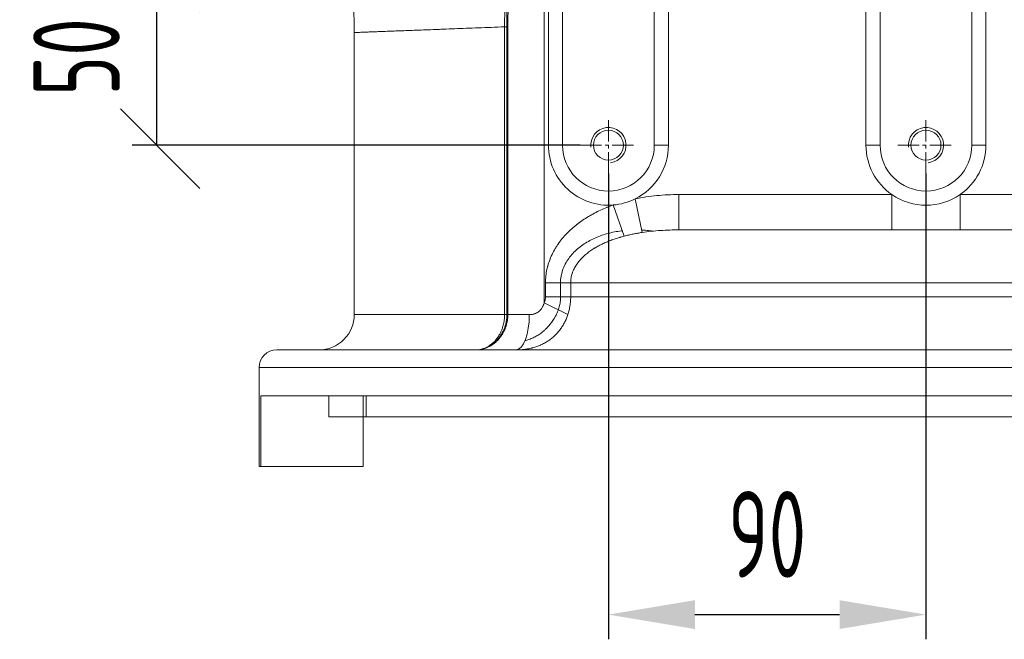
# Model space of a CAD drawing. Header units: millimetres. Extents: x 51337 to 61814, y -21781 to -12277.
# Tile 162 of 256: x 59113 to 59392, y -21112 to -20936. Entities that reach past the tile are written whole.
import ezdxf

# ---------------------------------------------------------------- set-up
doc = ezdxf.new("R2010")
doc.units = ezdxf.units.MM
doc.header["$LTSCALE"] = 0.3175
doc.linetypes.add('CENTER2', pattern=[28.575, 19.05, -3.175, 3.175, -3.175])
for name, color, linetype, lineweight in [('1轮廓实线层', 7, 'Continuous', 18), ('2细线层', 4, 'Continuous', 13), ('3中心线层', 1, 'CENTER2', 13), ('7标注层', 4, 'Continuous', 13)]:
    doc.layers.add(name, color=color, linetype=linetype, lineweight=lineweight)
doc.styles.add('PC_TEXTSTYLE', font='ISOCP.SHX', dxfattribs={"width": 0.707, "bigfont": 'GBCBIG.SHX'})
doc.dimstyles.new('GB_LINEAR', dxfattribs={"dimtxt": 3.5, "dimasz": 3.5, "dimexe": 1, "dimexo": 0, "dimgap": 1.5, "dimtad": 1, "dimdsep": 46, "dimtxsty": 'PC_TEXTSTYLE', "dimcen": 0, "dimclrd": 256, "dimclrt": 3, "dimadec": 0, "dimazin": 2, "dimtp": 0.1, "dimtm": 0.1, "dimtfac": 0.71, "dimtdec": 3, "dimtmove": 0, "dimatfit": 3, "dimfxl": 1, "dimtfill": 1, "dimarcsym": 0})

# ---------------------------------------------------------------- blocks, each defined once
blk = doc.blocks.new('_Oblique')
at = {"color": 0, "lineweight": -2}
blk.add_line((-0.5, -0.5), (0.5, 0.5), dxfattribs=at)
blk = doc.blocks.new('*D75')
at = {"layer": '7标注层', "color": 0, "lineweight": -2, "transparency": 16777216}
for p, q in [((59272.29, -20921.98), (59145.29, -20921.98)), ((59272.29, -20971.98), (59145.29, -20971.98))]:
    blk.add_line(p, q, dxfattribs=at)
at = {"layer": '7标注层', "lineweight": -2, "transparency": 16777216}
blk.add_line((59152.29, -20971.98), (59152.29, -20921.98), dxfattribs=at)
at = {"layer": 'Defpoints', "color": 0, "lineweight": 18, "transparency": 16777216}
for p in [(59152.29, -20921.98), (59272.29, -20921.98), (59272.29, -20971.98)]:
    blk.add_point(p, dxfattribs=at)
at = {"layer": '7标注层', "lineweight": -2, "transparency": 16777216, "xscale": 24.5, "yscale": 24.5, "zscale": 24.5}
for p, rotation in [((59152.29, -20921.98), 90), ((59152.29, -20971.98), 270)]:
    blk.add_blockref('_Oblique', p, dxfattribs=dict(at, rotation=rotation))
at = {"layer": '7标注层', "color": 3, "lineweight": 18, "transparency": 16777216, "insert": (59129.54, -20946.98), "char_height": 24.5, "attachment_point": 5, "rotation": 90, "style": 'PC_TEXTSTYLE', "bg_fill": 3, "box_fill_scale": 1.1, "bg_fill_color": 257, "bg_fill_transparency": 0}
blk.add_mtext('50', dxfattribs=at)
blk = doc.blocks.new('*D76')
at = {"layer": '7标注层', "color": 0, "lineweight": -2, "transparency": 16777216}
for p, q in [((59280.29, -20979.98), (59280.29, -21111.98)), ((59370.29, -20979.98), (59370.29, -21111.98))]:
    blk.add_line(p, q, dxfattribs=at)
at = {"layer": '7标注层', "lineweight": -2, "transparency": 16777216}
blk.add_line((59304.79, -21104.98), (59345.79, -21104.98), dxfattribs=at)
at = {"layer": '7标注层', "lineweight": 18, "transparency": 16777216}
for points in [[(59304.79, -21100.89), (59304.79, -21109.06), (59280.29, -21104.98)], [(59345.79, -21109.06), (59345.79, -21100.89), (59370.29, -21104.98)]]:
    blk.add_solid(points, dxfattribs=at)
at = {"layer": 'Defpoints', "color": 0, "lineweight": 18, "transparency": 16777216}
for p in [(59280.29, -20979.98), (59370.29, -20979.98), (59370.29, -21104.98)]:
    blk.add_point(p, dxfattribs=at)
at = {"layer": '7标注层', "color": 3, "lineweight": 18, "transparency": 16777216, "insert": (59325.29, -21082.23), "char_height": 24.5, "attachment_point": 5, "style": 'PC_TEXTSTYLE', "bg_fill": 3, "box_fill_scale": 1.1, "bg_fill_color": 257, "bg_fill_transparency": 0}
blk.add_mtext('90', dxfattribs=at)

msp = doc.modelspace()

# ---------------------------------------------------------------- linework, layer by layer
at = {"layer": '1轮廓实线层'}
for p, q in [((59262.07398, -21016.62436), (59262.07398, -20908.97664)), ((59263.29339, -20971.97664), (59263.29339, -20921.97664)), ((59267.29339, -20921.97664), (59267.29339, -20971.97664)), ((59293.29339, -20971.97664), (59293.29339, -20921.97664)), ((59297.29339, -20921.97664), (59297.29339, -20971.97664)), ((59353.29339, -20971.97664), (59353.29339, -20921.97664)), ((59357.29339, -20921.97664), (59357.29339, -20971.97664)), ((59383.29339, -20971.97664), (59383.29339, -20921.97664)), ((59387.29339, -20921.97664), (59387.29339, -20971.97664)), ((59251.52218, -20938.4455), (59251.52218, -20928.8794)), ((59250.86764, -21019.97664), (59250.86764, -20938.4455)), ((59251.79278, -20938.4455), (59250.86764, -20938.4455)), ((59251.52218, -20938.4455), (59251.52218, -21019.97664)), ((59251.79278, -20938.4455), (59251.79278, -21019.97664)), ((59208.28726, -20940.06249), (59208.28726, -21019.97664)), ((59267.29339, -20971.97664), (59263.29339, -20971.97664)), ((59293.29339, -20971.97664), (59297.29339, -20971.97664)), ((59357.29339, -20971.97664), (59353.29339, -20971.97664)), ((59383.29339, -20971.97664), (59387.29339, -20971.97664)), ((59289.84113, -20996.71282), (59287.85247, -20987.2036)), ((59300.29339, -20985.97664), (59360.64973, -20985.97664)), ((59300.29339, -20995.97664), (59300.29339, -20985.97664)), ((59360.64973, -20995.97664), (59360.64973, -20985.97664)), ((59379.93704, -20985.97664), (59427.31929, -20985.97664)), ((59379.93704, -20995.97664), (59379.93704, -20985.97664)), ((59284.78429, -20997.74325), (59281.66784, -20988.92099)), ((59300.29339, -20995.97664), (59302.15783, -20995.97664)), ((59300.29339, -20995.97664), (59510.29339, -20995.97664)), ((59262.46482, -21014.97664), (59262.46482, -21010.97664)), ((59269.60624, -21010.97664), (59262.46482, -21010.97664)), ((59266.72932, -21014.97664), (59266.72932, -21010.97664)), ((59533.27023, -21010.97664), (59269.60624, -21010.97664)), ((59269.60624, -21010.97664), (59269.60624, -21014.97664)), ((59268.82551, -21019.9198), (59262.07398, -21016.62436)), ((59269.60624, -21014.97664), (59262.46482, -21014.97664)), ((59533.27023, -21014.97664), (59269.60624, -21014.97664)), ((59250.86764, -21019.97664), (59251.79278, -21019.97664)), ((59251.79278, -21019.97664), (59257.88749, -21019.97664)), ((59186.29339, -21029.97664), (59569.41529, -21029.97664)), ((59181.29339, -21034.97664), (59573.16237, -21034.97664)), ((59181.29339, -21034.97664), (59181.29339, -21062.97664)), ((59181.83904, -21042.97664), (59589.5276, -21042.97664)), ((59181.83904, -21062.97664), (59181.83904, -21042.97664)), ((59201.03621, -21048.97664), (59201.03621, -21042.97664)), ((59210.7684, -21048.97664), (59210.7684, -21042.97664)), ((59211.66351, -21042.97664), (59211.66351, -21048.97664)), ((59211.66351, -21048.97664), (59201.03621, -21048.97664)), ((59210.7684, -21062.97664), (59210.7684, -21048.97664)), ((59600.29339, -21048.97664), (59211.66351, -21048.97664)), ((59181.83904, -21062.97664), (59181.29339, -21062.97664)), ((59210.7684, -21062.97664), (59181.83904, -21062.97664))]:
    msp.add_line(p, q, dxfattribs=at)
for centre in [(59280.29339, -20971.97664), (59370.29339, -20971.97664)]:
    msp.add_circle(centre, 4.25, dxfattribs=at)
for centre, radius, start, end in [((59280.29339, -20971.97664), 17, 180, 274.6374532), ((59280.29339, -20971.97664), 13, 180, 0), ((59280.29339, -20971.97664), 17, 296.4010854, 0), ((59370.29339, -20971.97664), 17, 180, 235.4396782), ((59370.29339, -20971.97664), 13, 180, 0), ((59370.29339, -20971.97664), 17, 304.5603218, 0), ((59280.29339, -20971.97664), 17, 274.6374532, 296.4010854), ((59370.29339, -20971.97664), 17, 235.4396782, 304.5603218), ((59186.29339, -21034.97664), 5, 90, 180)]:
    msp.add_arc(centre, radius, start, end, dxfattribs=at)
for centre, ratio, start_param, end_param in [((59198.28726, -21019.97664), 0.999999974, 3.142016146, 4.712959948), ((59254.08158, -21019.97664), 0.380590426, 3.141592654, 4.71238898)]:
    msp.add_ellipse(centre, major_axis=(0, 10), ratio=ratio, start_param=start_param, end_param=end_param, dxfattribs=at)
for points, knots in [([(59199.36593, -20899.90599), (59200.09889, -20901.45238), (59201.67088, -20905.02756), (59203.74069, -20910.75974), (59205.54224, -20917.04706), (59206.89635, -20923.3848), (59207.79919, -20929.7353), (59208.24497, -20935.30093), (59208.2711, -20938.7399), (59208.2488, -20940.06457)], [0, 0, 0, 0, 0.123645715, 0.282653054, 0.440419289, 0.596541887, 0.751124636, 0.90425848, 1, 1, 1, 1]), ([(59250.86764, -20938.4455), (59250.8672, -20937.97757), (59250.87013, -20937.51045), (59250.88287, -20936.57786), (59250.89268, -20936.11238), (59250.91301, -20935.41545), (59250.92072, -20935.18335), (59250.9338, -20934.83553), (59250.94071, -20934.6617), (59250.94946, -20934.45905), (59250.954, -20934.35776), (59250.95599, -20934.31436), (59250.95732, -20934.28543), (59250.95796, -20934.27096), (59250.97007, -20934.02514), (59250.98261, -20933.79402), (59251.00329, -20933.4477), (59251.01049, -20933.33239), (59251.02551, -20933.10239), (59251.03334, -20932.98765), (59251.07413, -20932.41524), (59251.11201, -20931.9615), (59251.17871, -20931.288), (59251.2026, -20931.0647), (59251.25418, -20930.62069), (59251.28187, -20930.39999), (59251.34168, -20929.96146), (59251.3738, -20929.74363), (59251.4433, -20929.31124), (59251.48069, -20929.09667), (59251.53144, -20928.83083), (59251.54696, -20928.75126), (59251.56297, -20928.67196), (59251.57375, -20928.61916), (59251.57918, -20928.59279), (59251.6069, -20928.46121), (59251.63, -20928.35648), (59251.70239, -20928.04403), (59251.75476, -20927.83805), (59251.81257, -20927.63501)], [0, 0, 0, 0, 0.125, 0.125, 0.25, 0.25, 0.3125, 0.3125, 0.34375, 0.359375, 0.3671875, 0.37109375, 0.37109375, 0.375, 0.375, 0.4375, 0.4375, 0.46875, 0.46875, 0.5, 0.5, 0.625, 0.625, 0.6875, 0.6875, 0.75, 0.75, 0.8125, 0.8125, 0.875, 0.875, 0.890625, 0.8984375, 0.8984375, 0.90625, 0.90625, 0.9375, 0.9375, 1, 1, 1, 1]), ([(59252.43622, -20928.31363), (59252.39599, -20928.51384), (59252.35993, -20928.71566), (59252.29382, -20929.12167), (59252.26379, -20929.32587), (59252.20835, -20929.73619), (59252.18294, -20929.9423), (59252.13584, -20930.35612), (59252.11416, -20930.56383), (59252.05373, -20931.18906), (59252.01957, -20931.60863), (59251.96016, -20932.45219), (59251.93495, -20932.87618), (59251.90785, -20933.40855), (59251.90265, -20933.51514), (59251.89267, -20933.72855), (59251.8879, -20933.8354), (59251.87418, -20934.156), (59251.86586, -20934.36984), (59251.84311, -20935.01169), (59251.83089, -20935.44001), (59251.81159, -20936.29742), (59251.80452, -20936.72651), (59251.79511, -20937.58545), (59251.79278, -20938.01529), (59251.79278, -20938.4455)], [0, 0, 0, 0, 0.0625, 0.0625, 0.125, 0.125, 0.1875, 0.1875, 0.25, 0.25, 0.375, 0.375, 0.5, 0.5, 0.53125, 0.53125, 0.5625, 0.5625, 0.625, 0.625, 0.75, 0.75, 0.875, 0.875, 1, 1, 1, 1]), ([(59250.86764, -20938.4455), (59249.58013, -20938.49648), (59247.05972, -20938.59558), (59243.44178, -20938.73649), (59241.13796, -20938.82571), (59238.88828, -20938.91277), (59237.79051, -20938.95518), (59235.64916, -20939.03737), (59234.60557, -20939.07719), (59233.33513, -20939.12548), (59233.08274, -20939.13506), (59232.58138, -20939.15409), (59232.33264, -20939.16352), (59231.59231, -20939.19156), (59231.10656, -20939.20994), (59229.67258, -20939.26413), (59228.74761, -20939.29902), (59226.95901, -20939.3665), (59226.0954, -20939.39912), (59224.4289, -20939.46173), (59222.82311, -20939.52178), (59220.59526, -20939.60463), (59219.2302, -20939.65533), (59217.92526, -20939.70386), (59217.30288, -20939.72708), (59216.11842, -20939.77119), (59214.99425, -20939.81292), (59213.48964, -20939.86867), (59212.60869, -20939.90141), (59211.99436, -20939.92434), (59211.69879, -20939.93539), (59211.37442, -20939.94759), (59211.2398, -20939.95266), (59211.15104, -20939.95601), (59211.10714, -20939.95766), (59210.71669, -20939.97239), (59210.08795, -20939.99615), (59209.3398, -20940.02475), (59208.97072, -20940.03923), (59208.66661, -20940.05144), (59208.54704, -20940.05641), (59208.43842, -20940.0612), (59208.41874, -20940.06209), (59208.38347, -20940.06372), (59208.33675, -20940.06594), (59208.30851, -20940.0675), (59208.29089, -20940.06875), (59208.28738, -20940.06912), (59208.28726, -20940.06937)], [0, 0, 0, 0, 0.046896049, 0.093792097, 0.140688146, 0.140688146, 0.187584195, 0.187584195, 0.234480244, 0.234480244, 0.246204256, 0.246204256, 0.257928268, 0.257928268, 0.281376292, 0.281376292, 0.328272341, 0.328272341, 0.37516839, 0.37516839, 0.422064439, 0.468960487, 0.515856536, 0.515856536, 0.562752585, 0.562752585, 0.609648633, 0.656544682, 0.703440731, 0.703440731, 0.726888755, 0.738612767, 0.744474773, 0.744474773, 0.75033678, 0.75033678, 0.797232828, 0.844128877, 0.891024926, 0.891024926, 0.937920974, 0.937920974, 0.949644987, 0.949644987, 0.961368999, 0.984817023, 0.984817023, 1, 1, 1, 1]), ([(59287.85247, -20987.2036), (59288.86999, -20986.99081), (59289.89277, -20986.80832), (59291.94809, -20986.49935), (59292.98061, -20986.37287), (59295.05481, -20986.17248), (59296.09648, -20986.09856), (59298.1885, -20986.00064), (59299.23886, -20985.97664), (59300.29339, -20985.97664)], [0, 0, 0, 0, 0.25, 0.25, 0.5, 0.5, 0.75, 0.75, 1, 1, 1, 1]), ([(59262.46482, -21010.97664), (59262.46482, -21010.31976), (59262.501, -21009.66751), (59262.64349, -21008.37201), (59262.74979, -21007.72876), (59262.92603, -21006.93025), (59262.96344, -21006.77083), (59263.02283, -21006.53211), (59263.04318, -21006.45255), (59263.08489, -21006.29386), (59263.19169, -21005.89827), (59263.31086, -21005.50826), (59263.61975, -21004.58253), (59263.8561, -21003.9791), (59264.38598, -21002.798), (59264.67952, -21002.22034), (59265.16091, -21001.37238), (59265.32823, -21001.09281), (59265.58934, -21000.67803), (59265.67807, -21000.54053), (59265.85887, -21000.26706), (59265.95061, -21000.1316), (59266.41586, -20999.46042), (59266.80894, -20998.94312), (59267.63308, -20997.94429), (59268.06416, -20997.46277), (59268.96156, -20996.53291), (59269.42789, -20996.08457), (59270.39376, -20995.21916), (59270.89331, -20994.80209), (59271.47313, -20994.34968), (59271.53779, -20994.29965), (59271.66738, -20994.20024), (59271.86226, -20994.052), (59272.3204, -20993.7122), (59272.71879, -20993.43114), (59273.52287, -20992.88203), (59274.06861, -20992.53328), (59275.17803, -20991.8678), (59275.74171, -20991.55108), (59276.88584, -20990.9476), (59277.46629, -20990.66085), (59278.64306, -20990.11568), (59279.23938, -20989.85726), (59279.91874, -20989.58174), (59279.99435, -20989.55133), (59280.14579, -20989.49095), (59280.22165, -20989.46096), (59280.4493, -20989.37173), (59280.90511, -20989.19612), (59281.36238, -20989.02889), (59281.66784, -20988.92099)], [0, 0, 0, 0, 0.0625, 0.0625, 0.125, 0.125, 0.140625, 0.140625, 0.1484375, 0.1484375, 0.15625, 0.1875, 0.1875, 0.25, 0.25, 0.3125, 0.3125, 0.34375, 0.34375, 0.359375, 0.359375, 0.375, 0.375, 0.4375, 0.4375, 0.5, 0.5, 0.5625, 0.5625, 0.625, 0.625, 0.6328125, 0.6328125, 0.640625, 0.65625, 0.6875, 0.6875, 0.75, 0.75, 0.8125, 0.8125, 0.875, 0.875, 0.9375, 0.9375, 0.9453125, 0.9453125, 0.953125, 0.953125, 0.96875, 1, 1, 1, 1]), ([(59284.24248, -20996.20945), (59284.12648, -20996.22355), (59284.01048, -20996.23831), (59283.27817, -20996.33574), (59282.65994, -20996.43717), (59281.4372, -20996.67841), (59280.83212, -20996.81814), (59279.0366, -20997.29728), (59277.86565, -20997.69595), (59276.15501, -20998.43316), (59275.59124, -20998.70291), (59274.4864, -20999.29226), (59273.95021, -20999.60914), (59272.39384, -21000.63124), (59271.42477, -21001.40641), (59269.66162, -21003.19623), (59268.89899, -21004.17963), (59267.97474, -21005.80781), (59267.70272, -21006.38052), (59267.25901, -21007.5423), (59267.08438, -21008.13542), (59266.89643, -21009.04424), (59266.84614, -21009.35038), (59266.77133, -21009.96932), (59266.74677, -21010.28348), (59266.7315, -21010.72447), (59266.72931, -21010.85069), (59266.7293, -21010.97664)], [0, 0, 0, 0, 0.014055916, 0.014055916, 0.088742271, 0.088742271, 0.163428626, 0.163428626, 0.312801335, 0.312801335, 0.38748769, 0.38748769, 0.462174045, 0.462174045, 0.611546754, 0.611546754, 0.760919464, 0.760919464, 0.835605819, 0.835605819, 0.910292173, 0.910292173, 0.947635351, 0.947635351, 0.984978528, 0.984978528, 1, 1, 1, 1]), ([(59289.84113, -20996.71282), (59289.41559, -20996.77755), (59288.9913, -20996.84661), (59288.14462, -20996.99503), (59287.72223, -20997.07441), (59287.08997, -20997.20231), (59286.66892, -20997.29051), (59286.03882, -20997.43192), (59285.61987, -20997.53229), (59285.20157, -20997.63561), (59284.99274, -20997.68875), (59284.78429, -20997.74325)], [0, 0, 0, 0, 0.25, 0.25, 0.5, 0.5, 0.625, 0.75, 0.875, 0.875, 1, 1, 1, 1]), ([(59292.97353, -20996.32161), (59292.3955, -20996.23911), (59291.81688, -20996.17151), (59290.72379, -20996.07163), (59290.20944, -20996.03609), (59289.69463, -20996.01228)], [0, 0, 0, 0, 0.529870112, 0.529870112, 1, 1, 1, 1]), ([(59300.29339, -20995.97664), (59299.41456, -20995.97664), (59298.53752, -20995.99028), (59296.78721, -20996.04706), (59295.91394, -20996.09019), (59294.17146, -20996.2087), (59293.30225, -20996.28408), (59291.56825, -20996.47055), (59290.70347, -20996.58164), (59289.84113, -20996.71282)], [0, 0, 0, 0, 0.25, 0.25, 0.5, 0.5, 0.75, 0.75, 1, 1, 1, 1]), ([(59284.78429, -20997.74325), (59284.56928, -20997.79947), (59284.24707, -20997.88639), (59283.92535, -20997.97737), (59283.71098, -20998.03895), (59283.60381, -20998.07021), (59283.06879, -20998.22874), (59282.64357, -20998.36256), (59281.79918, -20998.64531), (59281.38, -20998.79424), (59280.5482, -20999.10852), (59280.13558, -20999.27387), (59279.31755, -20999.62261), (59278.91213, -20999.806), (59278.10931, -21000.19284), (59277.7119, -21000.39629), (59277.12257, -21000.71843), (59276.92725, -21000.82864), (59276.63609, -21000.99851), (59276.53932, -21001.0559), (59276.34693, -21001.17194), (59276.25125, -21001.23063), (59275.77544, -21001.52743), (59275.40316, -21001.77569), (59274.67723, -21002.29633), (59274.32356, -21002.56869), (59273.63736, -21003.14075), (59273.30481, -21003.44043), (59272.82441, -21003.9138), (59272.66736, -21004.07557), (59272.43682, -21004.32475), (59272.36082, -21004.4089), (59272.21058, -21004.57949), (59272.13624, -21004.66604), (59271.77124, -21005.10234), (59271.49945, -21005.46376), (59271.00073, -21006.21408), (59270.77377, -21006.60296), (59270.47176, -21007.20982), (59270.3775, -21007.41604), (59270.24658, -21007.73177), (59270.18372, -21007.89123), (59270.12497, -21008.05321), (59270.08674, -21008.16177), (59270.06808, -21008.21636), (59269.90464, -21008.70971), (59269.79403, -21009.15426), (59269.64484, -21010.05586), (59269.60624, -21010.5129), (59269.60624, -21010.97664)], [0, 0, 0, 0, 0.03125, 0.046875, 0.046875, 0.0625, 0.0625, 0.125, 0.125, 0.1875, 0.1875, 0.25, 0.25, 0.3125, 0.3125, 0.375, 0.375, 0.40625, 0.40625, 0.421875, 0.421875, 0.4375, 0.4375, 0.5, 0.5, 0.5625, 0.5625, 0.625, 0.625, 0.65625, 0.65625, 0.671875, 0.671875, 0.6875, 0.6875, 0.75, 0.75, 0.8125, 0.8125, 0.84375, 0.84375, 0.859375, 0.8671875, 0.8671875, 0.875, 0.875, 0.9375, 0.9375, 1, 1, 1, 1]), ([(59257.88749, -21019.97664), (59258.00184, -21019.97664), (59258.11711, -21019.97363), (59258.29143, -21019.9636), (59258.34984, -21019.95933), (59258.46682, -21019.9488), (59258.5253, -21019.94255), (59258.70069, -21019.9206), (59258.81754, -21019.90174), (59258.9925, -21019.86616), (59259.05077, -21019.85309), (59259.16717, -21019.82435), (59259.22535, -21019.80866), (59259.51532, -21019.72345), (59259.7397, -21019.63492), (59260.06278, -21019.46834), (59260.16824, -21019.40719), (59260.29702, -21019.32335), (59260.32263, -21019.30621), (59260.37353, -21019.27119), (59260.39884, -21019.2533), (59260.474, -21019.1987), (59260.52315, -21019.16103), (59260.6196, -21019.08315), (59260.66691, -21019.04293), (59260.75956, -21018.96009), (59260.80467, -21018.91768), (59260.93648, -21018.78759), (59261.01969, -21018.69705), (59261.17744, -21018.50896), (59261.25197, -21018.41139), (59261.39286, -21018.20965), (59261.45921, -21018.10548), (59261.55288, -21017.94451), (59261.58316, -21017.89), (59261.64136, -21017.78028), (59261.66934, -21017.72499), (59261.7501, -21017.55784), (59261.79968, -21017.44473), (59261.93666, -21017.10078), (59262.01237, -21016.86534), (59262.07398, -21016.62436)], [0, 0, 0, 0, 0.0625, 0.0625, 0.09375, 0.09375, 0.125, 0.125, 0.1875, 0.1875, 0.21875, 0.21875, 0.25, 0.25, 0.375, 0.375, 0.4375, 0.4375, 0.453125, 0.453125, 0.46875, 0.46875, 0.5, 0.5, 0.53125, 0.53125, 0.5625, 0.5625, 0.625, 0.625, 0.6875, 0.6875, 0.75, 0.75, 0.78125, 0.78125, 0.8125, 0.8125, 0.875, 0.875, 1, 1, 1, 1]), ([(59262.07398, -21016.62436), (59262.13688, -21016.4955), (59262.19294, -21016.36376), (59262.26615, -21016.16153), (59262.2886, -21016.0937), (59262.32953, -21015.95741), (59262.34801, -21015.88891), (59262.39749, -21015.68237), (59262.42252, -21015.54327), (59262.45618, -21015.26217), (59262.46482, -21015.12017), (59262.46482, -21014.97664)], [0, 0, 0, 0, 0.25, 0.25, 0.375, 0.375, 0.5, 0.5, 0.75, 0.75, 1, 1, 1, 1]), ([(59266.72932, -21014.97664), (59266.72932, -21015.44485), (59266.69933, -21015.91428), (59266.57683, -21016.86187), (59266.48391, -21017.33449), (59266.24218, -21018.25694), (59266.09307, -21018.70918), (59265.74128, -21019.59662), (59265.53732, -21020.03408), (59264.85738, -21021.30342), (59264.31749, -21022.08963), (59263.3979, -21023.19288), (59263.0721, -21023.54848), (59262.525, -21024.09583), (59262.31201, -21024.29793), (59262.09387, -21024.49466)], [0, 0, 0, 0, 0.129891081, 0.129891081, 0.261496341, 0.261496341, 0.393101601, 0.393101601, 0.524706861, 0.524706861, 0.78791738, 0.78791738, 0.91952264, 0.91952264, 1, 1, 1, 1]), ([(59269.60624, -21014.97664), (59269.60624, -21015.39906), (59269.58966, -21015.81901), (59269.52409, -21016.6541), (59269.47511, -21017.06924), (59269.34484, -21017.89471), (59269.26354, -21018.30508), (59269.06805, -21019.1208), (59268.95459, -21019.52308), (59268.82551, -21019.9198)], [0, 0, 0, 0, 0.25, 0.25, 0.5, 0.5, 0.75, 0.75, 1, 1, 1, 1]), ([(59208.28726, -21019.97664), (59208.2873, -21019.97664), (59208.28765, -21019.97664), (59208.28999, -21019.97664), (59208.30864, -21019.97664), (59208.37818, -21019.97664), (59208.55378, -21019.97664), (59208.79374, -21019.97664), (59209.34437, -21019.97664), (59210.08415, -21019.97664), (59210.7029, -21019.97664), (59211.72516, -21019.97664), (59212.5322, -21019.97664), (59213.93166, -21019.97664), (59214.92765, -21019.97664), (59216.05063, -21019.97664), (59217.23782, -21019.97664), (59217.86355, -21019.97664), (59218.68642, -21019.97664), (59218.93634, -21019.97664), (59219.19085, -21019.97664), (59219.36154, -21019.97664), (59219.4474, -21019.97664), (59219.87901, -21019.97664), (59220.23187, -21019.97664), (59221.31315, -21019.97664), (59222.81534, -21019.97664), (59224.43828, -21019.97664), (59225.70088, -21019.97664), (59226.23643, -21019.97664), (59226.78383, -21019.97664), (59227.00374, -21019.97664), (59227.11417, -21019.97664), (59227.44673, -21019.97664), (59228.56401, -21019.97664), (59230.6536, -21019.97664), (59233.60552, -21019.97664), (59235.68337, -21019.97664), (59238.88243, -21019.97664), (59241.12488, -21019.97664), (59244.65387, -21019.97664), (59247.06163, -21019.97664), (59249.5803, -21019.97664), (59250.86764, -21019.97664)], [0, 0, 0, 0, 0.004533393, 0.004533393, 0.016244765, 0.063090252, 0.063090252, 0.10993574, 0.156781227, 0.203626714, 0.250472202, 0.250472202, 0.344163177, 0.344163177, 0.391008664, 0.437854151, 0.437854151, 0.484699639, 0.484699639, 0.496411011, 0.502266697, 0.502266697, 0.508122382, 0.508122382, 0.531545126, 0.531545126, 0.578390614, 0.625236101, 0.625236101, 0.648658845, 0.654514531, 0.654514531, 0.660370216, 0.660370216, 0.672081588, 0.718927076, 0.765772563, 0.81261805, 0.81261805, 0.906309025, 0.906309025, 0.953154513, 1, 1, 1, 1]), ([(59242.68983, -21029.97664), (59242.69813, -21029.97664), (59242.71059, -21029.97662), (59242.72305, -21029.97656), (59242.73136, -21029.97651), (59242.73558, -21029.97649), (59242.75663, -21029.97633), (59242.80714, -21029.97576), (59242.92487, -21029.9731), (59243.02557, -21029.96853), (59243.22667, -21029.95639), (59243.36034, -21029.94427), (59243.76023, -21029.8959), (59244.02528, -21029.84768), (59244.35467, -21029.76728), (59244.42045, -21029.75019), (59244.55182, -21029.71398), (59244.61744, -21029.69484), (59244.8131, -21029.63465), (59244.94224, -21029.59075), (59245.32583, -21029.44789), (59245.8271, -21029.22776), (59246.3083, -21028.9493), (59246.66159, -21028.7183), (59246.83632, -21028.59726), (59247.03678, -21028.44616), (59247.12196, -21028.37926), (59247.17842, -21028.3343), (59247.20651, -21028.31164), (59247.45805, -21028.10592), (59247.67269, -21027.91092), (59248.08458, -21027.49731), (59248.28182, -21027.2787), (59248.65888, -21026.81786), (59248.86118, -21026.54535), (59249.05212, -21026.25745), (59249.09426, -21026.19308), (59249.11521, -21026.16069), (59249.17747, -21026.06316), (59249.21824, -21025.99764), (59249.33835, -21025.79962), (59249.4155, -21025.66563), (59249.63829, -21025.25787), (59249.91235, -21024.69872), (59250.14091, -21024.109), (59250.29494, -21023.65504), (59250.34338, -21023.50177), (59250.41161, -21023.26888), (59250.43362, -21023.19073), (59250.4759, -21023.03428), (59250.49622, -21022.95589), (59250.59367, -21022.56307), (59250.65852, -21022.24609), (59250.76254, -21021.60684), (59250.80172, -21021.28456), (59250.85427, -21020.63465), (59250.86764, -21020.30703), (59250.86764, -21019.97664)], [0, 0, 0, 0, 0.001953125, 0.002929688, 0.002929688, 0.00390625, 0.00390625, 0.0078125, 0.015625, 0.03125, 0.03125, 0.0625, 0.0625, 0.125, 0.125, 0.140625, 0.140625, 0.15625, 0.15625, 0.1875, 0.1875, 0.25, 0.3125, 0.3125, 0.34375, 0.359375, 0.3671875, 0.3671875, 0.375, 0.375, 0.4375, 0.4375, 0.5, 0.5, 0.5625, 0.5703125, 0.5703125, 0.578125, 0.578125, 0.59375, 0.59375, 0.625, 0.625, 0.6875, 0.75, 0.75, 0.78125, 0.78125, 0.796875, 0.796875, 0.8125, 0.8125, 0.875, 0.875, 0.9375, 0.9375, 1, 1, 1, 1]), ([(59242.68983, -21029.97664), (59242.69899, -21029.97664), (59242.71274, -21029.97662), (59242.72648, -21029.97656), (59242.73564, -21029.97651), (59242.7403, -21029.97649), (59242.76353, -21029.97633), (59242.81926, -21029.97576), (59242.94917, -21029.9731), (59243.06032, -21029.96854), (59243.28234, -21029.9564), (59243.42999, -21029.94428), (59243.87185, -21029.89592), (59244.16498, -21029.84772), (59244.52956, -21029.76733), (59244.60238, -21029.75024), (59244.74785, -21029.71403), (59244.82052, -21029.6949), (59245.03727, -21029.63472), (59245.18039, -21029.59081), (59245.60569, -21029.44796), (59246.16192, -21029.22784), (59246.69678, -21028.94936), (59247.08977, -21028.71834), (59247.28422, -21028.59727), (59247.50743, -21028.44615), (59247.6023, -21028.37924), (59247.6652, -21028.33428), (59247.69649, -21028.31161), (59247.97675, -21028.10585), (59248.21609, -21027.91082), (59248.67567, -21027.49714), (59248.89592, -21027.27849), (59249.31723, -21026.81758), (59249.54343, -21026.54502), (59249.75707, -21026.25707), (59249.80423, -21026.1927), (59249.82767, -21026.1603), (59249.89735, -21026.06276), (59249.94298, -21025.99723), (59250.07743, -21025.79918), (59250.16382, -21025.66518), (59250.41336, -21025.25738), (59250.72049, -21024.6982), (59250.97685, -21024.10848), (59251.14969, -21023.65453), (59251.20405, -21023.50127), (59251.28063, -21023.26839), (59251.30533, -21023.19025), (59251.3528, -21023.03382), (59251.37561, -21022.95543), (59251.48502, -21022.56265), (59251.55785, -21022.24571), (59251.6747, -21021.60655), (59251.71872, -21021.28431), (59251.77776, -21020.63452), (59251.79278, -21020.30696), (59251.79278, -21019.97664)], [0, 0, 0, 0, 0.001953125, 0.002929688, 0.002929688, 0.00390625, 0.00390625, 0.0078125, 0.015625, 0.03125, 0.03125, 0.0625, 0.0625, 0.125, 0.125, 0.140625, 0.140625, 0.15625, 0.15625, 0.1875, 0.1875, 0.25, 0.3125, 0.3125, 0.34375, 0.359375, 0.3671875, 0.3671875, 0.375, 0.375, 0.4375, 0.4375, 0.5, 0.5, 0.5625, 0.5703125, 0.5703125, 0.578125, 0.578125, 0.59375, 0.59375, 0.625, 0.625, 0.6875, 0.75, 0.75, 0.78125, 0.78125, 0.796875, 0.796875, 0.8125, 0.8125, 0.875, 0.875, 0.9375, 0.9375, 1, 1, 1, 1]), ([(59251.52218, -21019.97664), (59251.52218, -21020.63453), (59251.46406, -21021.28641), (59251.28976, -21022.25518), (59251.21649, -21022.57831), (59251.04314, -21023.20924), (59250.94311, -21023.51779), (59250.60424, -21024.42326), (59250.32646, -21025.00103), (59249.6679, -21026.098), (59249.29715, -21026.60087), (59248.6824, -21027.28989), (59248.46763, -21027.5086), (59248.01809, -21027.92364), (59247.7831, -21028.11987), (59247.06331, -21028.66228), (59246.55904, -21028.9674), (59245.7665, -21029.34091), (59245.49507, -21029.45168), (59244.94537, -21029.6419), (59244.66836, -21029.72107), (59243.84093, -21029.90943), (59243.28209, -21029.97431), (59242.72037, -21029.97658)], [0, 0, 0, 0, 0.125278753, 0.125278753, 0.18791813, 0.18791813, 0.250557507, 0.250557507, 0.37583626, 0.37583626, 0.501115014, 0.501115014, 0.56375439, 0.56375439, 0.626393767, 0.626393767, 0.75167252, 0.75167252, 0.814311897, 0.814311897, 0.876951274, 0.876951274, 1, 1, 1, 1]), ([(59268.82551, -21019.9198), (59268.6979, -21020.31204), (59268.55595, -21020.69516), (59268.24414, -21021.44382), (59268.07427, -21021.80936), (59267.70671, -21022.52315), (59267.50903, -21022.87139), (59267.08531, -21023.55052), (59266.85929, -21023.8814), (59266.37778, -21024.52541), (59266.12573, -21024.83393), (59265.59953, -21025.42508), (59265.32538, -21025.70771), (59264.755, -21026.24769), (59264.45876, -21026.50505), (59263.84379, -21026.99465), (59263.52504, -21027.22693), (59262.86432, -21027.66606), (59262.52672, -21027.87004), (59261.83724, -21028.24843), (59261.48536, -21028.42284), (59260.76731, -21028.74319), (59260.40114, -21028.88914), (59259.65425, -21029.15329), (59259.27353, -21029.2715), (59258.83677, -21029.3891), (59258.7881, -21029.40196), (59258.69069, -21029.42721), (59258.54445, -21029.46438), (59258.20229, -21029.5463), (59257.90745, -21029.60839), (59257.31566, -21029.72213), (59256.91834, -21029.78405), (59256.11795, -21029.88188), (59255.71489, -21029.91778), (59254.90279, -21029.96517), (59254.49376, -21029.97664), (59254.08158, -21029.97664)], [0, 0, 0, 0, 0.0625, 0.0625, 0.125, 0.125, 0.1875, 0.1875, 0.25, 0.25, 0.3125, 0.3125, 0.375, 0.375, 0.4375, 0.4375, 0.5, 0.5, 0.5625, 0.5625, 0.625, 0.625, 0.6875, 0.6875, 0.75, 0.75, 0.7578125, 0.7578125, 0.765625, 0.78125, 0.8125, 0.8125, 0.875, 0.875, 0.9375, 0.9375, 1, 1, 1, 1]), ([(59256.64894, -21027.35876), (59257.02312, -21027.26013), (59257.40532, -21027.14337), (59258.17915, -21026.87008), (59258.57349, -21026.71202), (59259.34673, -21026.35828), (59259.72822, -21026.1619), (59260.47716, -21025.72581), (59260.84641, -21025.48474), (59261.51273, -21024.9936), (59261.80993, -21024.75112), (59262.09385, -21024.49465)], [0, 0, 0, 0, 0.206292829, 0.206292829, 0.411303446, 0.411303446, 0.616314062, 0.616314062, 0.821324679, 0.821324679, 1, 1, 1, 1])]:
    msp.add_open_spline(points, degree=3, knots=knots, dxfattribs=at)
at = {"layer": '2细线层', "lineweight": 18}
for centre in [(59280.29339, -20971.97664), (59370.29339, -20971.97664)]:
    msp.add_arc(centre, 5, 277, 187, dxfattribs=at)
at = {"layer": '3中心线层', "lineweight": 18}
for p, q in [((59280.29339, -20979.97664), (59280.29339, -20963.97664)), ((59370.29339, -20979.97664), (59370.29339, -20963.97664)), ((59272.29339, -20971.97664), (59288.29339, -20971.97664)), ((59362.29339, -20971.97664), (59378.29339, -20971.97664))]:
    msp.add_line(p, q, dxfattribs=at)

# ---------------------------------------------------------------- next in the draw order: dimensions: what is measured, and where the dimension line sits
at = {"layer": '7标注层', "lineweight": 18}
dim = msp.add_linear_dim(base=(59152.28726, -20921.97664), p1=(59272.29339, -20971.97664), p2=(59272.29339, -20921.97664), angle=90, dimstyle='GB_LINEAR', override={"dimscale": 7, "dimgap": 1.5, "dimtad": 1, "dimjust": 0, "dimdec": 2, "dimlfac": 1, "dimpost": '<>', "dimblk1": 'Oblique', "dimblk2": 'Oblique', "dimsah": 1, "dimse1": 0, "dimse2": 0, "dimsd1": 0, "dimsd2": 0, "dimclrd": 256, "dimclre": 0, "dimtofl": 1}, dxfattribs=at)
dim.commit()
dim.dimension.update_dxf_attribs({"geometry": '*D75', "text_midpoint": (59129.53726, -20946.97664)})
dim = msp.add_linear_dim(base=(59370.29339, -21104.97664), p1=(59280.29339, -20979.97664), p2=(59370.29339, -20979.97664), dimstyle='GB_LINEAR', override={"dimscale": 7, "dimgap": 1.5, "dimtad": 1, "dimjust": 0, "dimdec": 2, "dimlfac": 1, "dimse1": 0, "dimse2": 0, "dimsd1": 0, "dimsd2": 0, "dimclrd": 256, "dimclre": 0, "dimtofl": 1}, dxfattribs=at)
dim.commit()
dim.dimension.update_dxf_attribs({"geometry": '*D76', "text_midpoint": (59325.29339, -21082.22664)})

doc.saveas('drawing.dxf')
